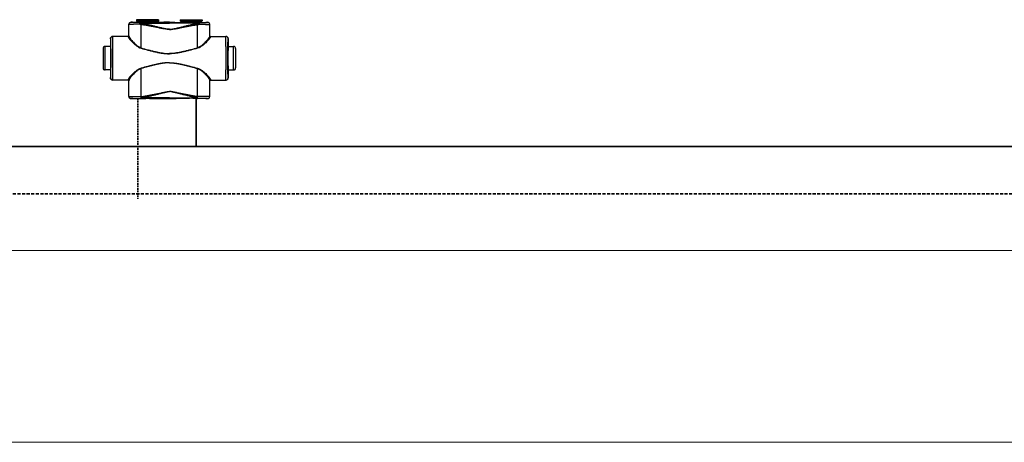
# Model space of a CAD drawing. Header units: millimetres. Extents: x 1279 to 58476, y -6899 to 74987.
# Tile 117 of 157: x 32350 to 33481, y -6899 to -6414. Entities that reach past the tile are written whole.
import ezdxf

# ---------------------------------------------------------------- set-up
doc = ezdxf.new("R2010")
doc.units = ezdxf.units.MM
for name, pattern in [('phl_thick', [0]), ('VERDECKT', [9.525, 6.35, -3.175]), ('ČÁRKOVANÁ', [0.75, 0.5, -0.25])]:
    doc.linetypes.add(name, pattern=pattern)
for name, color, linetype, lineweight in [('UT_POTRUBI - PŘÍVOD', 1, 'Continuous', 35), ('UT_POTRUBI - ZPÁTEČKA', 5, 'ČÁRKOVANÁ', 35), ('UT_SCHÉMA_PŘÍVOD', 10, 'Continuous', 35), ('UT_SCHÉMA_ZPÁTEČKA', 172, 'VERDECKT', 35), ('VZT_50 POPIS - OBECNE', 7, 'Continuous', 5)]:
    doc.layers.add(name, color=color, linetype=linetype, lineweight=lineweight)

msp = doc.modelspace()

# ---------------------------------------------------------------- linework, layer by layer
at = {"color": 0, "linetype": 'Continuous'}
for p, q in [((32475.4, -6419.4), (32475.3, -6419.3)), ((32475.3, -6432.3), (32475.3, -6419.3)), ((32477.9, -6416.9), (32477.8, -6416.8)), ((32479.5, -6416.8), (32477.8, -6416.8)), ((32479.8, -6416.9), (32479.5, -6416.8)), ((32509.4, -6413.9), (32484.2, -6413.9)), ((32484.2, -6413.9), (32484.2, -6415.3)), ((32484.2, -6415.3), (32485.2, -6416.2)), ((32484.2, -6415.3), (32509.4, -6415.3)), ((32485.2, -6416.2), (32508.5, -6416.2)), ((32485.3, -6416.6), (32508.3, -6416.6)), ((32485.3, -6416.6), (32485.3, -6417)), ((32493, -6417), (32488.1, -6417)), ((32488.1, -6417.7), (32488.1, -6417)), ((32488.1, -6417.7), (32521.8, -6417.7)), ((32521.8, -6417), (32500.7, -6417)), ((32508.3, -6416.6), (32508.3, -6417)), ((32509.4, -6415.3), (32508.5, -6416.2)), ((32509.4, -6413.9), (32509.4, -6415.3)), ((32515.6, -6416.8), (32513.8, -6416.9)), ((32521.8, -6416.8), (32515.6, -6416.8)), ((32521.8, -6416.8), (32528.1, -6416.8)), ((32521.8, -6417), (32543, -6417)), ((32555.5, -6417.7), (32521.8, -6417.7)), ((32528.1, -6416.8), (32529.8, -6416.9)), ((32534.2, -6413.9), (32559.4, -6413.9)), ((32534.2, -6413.9), (32534.2, -6415.3)), ((32559.4, -6415.3), (32534.2, -6415.3)), ((32534.2, -6415.3), (32535.2, -6416.2)), ((32558.5, -6416.2), (32535.2, -6416.2)), ((32558.3, -6416.6), (32535.3, -6416.6)), ((32535.3, -6416.6), (32535.3, -6417)), ((32550.7, -6417), (32555.5, -6417)), ((32555.5, -6417.7), (32555.5, -6417)), ((32558.3, -6416.6), (32558.3, -6417)), ((32559.4, -6415.3), (32558.5, -6416.2)), ((32559.4, -6413.9), (32559.4, -6415.3)), ((32563.8, -6416.9), (32564.2, -6416.8)), ((32564.2, -6416.8), (32565.8, -6416.8)), ((32565.7, -6416.9), (32565.8, -6416.8)), ((32568.2, -6419.4), (32568.3, -6419.3)), ((32568.3, -6432.3), (32568.3, -6419.3)), ((32454.3, -6435.6), (32454.1, -6435.6)), ((32454.1, -6435.6), (32454.1, -6443.7)), ((32474.6, -6433.1), (32456.6, -6433.1)), ((32475.3, -6432.3), (32475.4, -6432.3)), ((32568.3, -6432.3), (32568.2, -6432.3)), ((32569, -6433.1), (32587, -6433.1)), ((32589.3, -6435.6), (32589.5, -6435.6)), ((32589.5, -6435.6), (32589.5, -6443.7)), ((32445.6, -6447.1), (32445.6, -6469.1)), ((32454.4, -6444.6), (32448.1, -6444.6)), ((32448.1, -6471.6), (32448.1, -6444.6)), ((32454.1, -6443.7), (32454.3, -6444.1)), ((32454.5, -6444.1), (32454.5, -6444.1)), ((32589.1, -6444.1), (32589.1, -6444.1)), ((32589.5, -6443.7), (32589.3, -6444.1)), ((32589.3, -6444.6), (32595.5, -6444.6)), ((32595.5, -6471.6), (32595.5, -6444.6)), ((32598, -6447.1), (32598, -6469.1)), ((32454.4, -6471.6), (32448.1, -6471.6)), ((32454.3, -6472.1), (32454.1, -6472.4)), ((32454.1, -6472.4), (32454.1, -6480.6)), ((32454.1, -6480.6), (32454.3, -6480.6)), ((32454.5, -6472.1), (32454.5, -6472.1)), ((32589.1, -6472.1), (32589.1, -6472.1)), ((32589.3, -6471.6), (32595.5, -6471.6)), ((32589.3, -6472.1), (32589.5, -6472.4)), ((32589.5, -6480.6), (32589.3, -6480.6)), ((32589.5, -6472.4), (32589.5, -6480.6)), ((32474.6, -6483.1), (32456.6, -6483.1)), ((32475.4, -6483.9), (32475.3, -6483.9)), ((32475.3, -6502), (32475.3, -6483.9)), ((32568.2, -6483.9), (32568.3, -6483.9)), ((32568.3, -6502), (32568.3, -6483.9)), ((32569, -6483.1), (32587, -6483.1)), ((32475.3, -6502), (32475.4, -6501.9)), ((32489.4, -6502.2), (32489.5, -6502.2)), ((32521.8, -6503.5), (32489.9, -6503.5)), ((32489.9, -6504.3), (32489.9, -6503.5)), ((32521.8, -6503.5), (32553.8, -6503.5)), ((32553.8, -6504.3), (32553.8, -6503.5)), ((32554.3, -6502.2), (32554.1, -6502.2)), ((32568.3, -6502), (32568.2, -6501.9)), ((32477.8, -6504.5), (32477.9, -6504.4)), ((32479.5, -6504.5), (32477.8, -6504.5)), ((32479.8, -6504.4), (32479.5, -6504.5)), ((32489.7, -6504.3), (32489.9, -6504.3)), ((32489.9, -6504.3), (32491.1, -6504.3)), ((32502.5, -6504.3), (32521.8, -6504.3)), ((32515.6, -6504.5), (32513.8, -6504.4)), ((32521.8, -6504.5), (32515.6, -6504.5)), ((32541.1, -6504.3), (32521.8, -6504.3)), ((32521.8, -6504.5), (32528.1, -6504.5)), ((32528.1, -6504.5), (32529.8, -6504.4)), ((32553.8, -6504.3), (32552.5, -6504.3)), ((32553.9, -6504.3), (32553.8, -6504.3)), ((32563.8, -6504.4), (32564.2, -6504.5)), ((32564.2, -6504.5), (32565.8, -6504.5)), ((32565.8, -6504.5), (32565.7, -6504.4))]:
    msp.add_line(p, q, dxfattribs=at)
for centre, radius, start, end in [((32477.9, -6419.4), 2.5, 90.0025, 179.9975), ((32484.8, -6416.6), 0.5, 0, 45), ((32508.8, -6416.6), 0.5, 135, 180), ((32534.8, -6416.6), 0.5, 0, 45), ((32558.8, -6416.6), 0.5, 135, 180), ((32565.7, -6419.4), 2.5, 0.0025, 89.9975), ((32456.8, -6435.6), 2.5, 90.0022, 180.0011), ((32474.6, -6432.3), 0.8, 270.0036, 359.9972), ((32569, -6432.3), 0.8, 180.0028, 269.9964), ((32586.8, -6435.6), 2.5, 359.9989, 89.9978), ((32448.1, -6447.1), 2.5, 90, 180), ((30014.6, -6458.1), 2442.4, 359.6832, 0.3168), ((35029, -6458.1), 2442.4, 179.6832, 180.3168), ((32595.5, -6447.1), 2.5, 0, 90), ((32448.1, -6469.1), 2.5, 180, 270), ((32595.5, -6469.1), 2.5, 270, 0), ((32456.8, -6480.6), 2.5, 179.9989, 269.9978), ((32586.8, -6480.6), 2.5, 270.0022, 0.0011), ((32474.6, -6483.9), 0.8, 0.0028, 89.9964), ((32569, -6483.9), 0.8, 90.0036, 179.9972), ((32477.9, -6501.9), 2.5, 180.0025, 269.9975), ((32565.7, -6501.9), 2.5, 270.0025, 359.9975)]:
    msp.add_arc(centre, radius, start, end, dxfattribs=at)
at = {"color": 0, "linetype": 'Continuous', "extrusion": (0, 0, -1)}
for centre, major_axis, ratio, start_param, end_param in [((32477.8, -6419.3), (-1.77, 1.77), 0.999973, -0.785384, 0.785384), ((32496.8, -6416.9), (-17, 0), 0.005236, 4.941076, 6.283185), ((32496.8, -6416.9), (-17, 0), 0.005236, 3.141593, 4.483702), ((32456.6, -6435.6), (-2.5, 0), 0.999945, 0, 1.570796), ((32474.5, -6432.3), (-0.8, 0), 0.999986, -3.141593, -1.659157), ((32454.3, -6458.1), (0, 14), 0.010472, 0, 3.141593), ((32456.6, -6480.6), (-2.5, 0), 0.999945, -1.570796, 0), ((32474.5, -6483.9), (0.8, 0), 0.999986, -1.395381, 0), ((32477.8, -6502), (1.77, 1.77), 0.999973, -3.926977, -2.356208), ((32496.8, -6504.4), (-17, 0), 0.005236, 0, 1.229157), ((32496.8, -6504.4), (-17, 0), 0.005236, 1.912436, 3.141593)]:
    msp.add_ellipse(centre, major_axis=major_axis, ratio=ratio, start_param=start_param, end_param=end_param, dxfattribs=at)
at = {"color": 0, "linetype": 'Continuous'}
for centre, major_axis, ratio, start_param, end_param in [((32546.8, -6416.9), (17, 0), 0.005236, 3.141593, 4.483702), ((32546.8, -6416.9), (17, 0), 0.005236, 4.941076, 6.283185), ((32565.8, -6419.3), (1.77, 1.77), 0.999973, -0.785384, 0.785384), ((32569.1, -6432.3), (0.8, 0), 0.999986, -3.141593, -1.659157), ((32587, -6435.6), (2.5, 0), 0.999945, 0, 1.570796), ((32589.3, -6458.1), (0, 14), 0.010472, 0, 3.141593), ((32587, -6480.6), (2.5, 0), 0.999945, -1.570796, 0), ((32569.1, -6483.9), (-0.8, 0), 0.999986, -1.395381, 0), ((32565.8, -6502), (-1.77, 1.77), 0.999973, -3.926977, -2.356208), ((32546.8, -6504.4), (17, 0), 0.005236, 1.912436, 3.141593), ((32546.8, -6504.4), (17, 0), 0.005236, 0, 1.229157)]:
    msp.add_ellipse(centre, major_axis=major_axis, ratio=ratio, start_param=start_param, end_param=end_param, dxfattribs=at)
for points, knots in [([(32487.5, -6419.1), (32486.7, -6419.1), (32485.1, -6419.1), (32483.1, -6419.1), (32481.6, -6419.1), (32480.6, -6419.2), (32479.7, -6419.2), (32478.8, -6419.2), (32478.1, -6419.2), (32477.4, -6419.2), (32476.8, -6419.3), (32476.4, -6419.3), (32476.1, -6419.3), (32475.9, -6419.3), (32475.8, -6419.3), (32475.7, -6419.3), (32475.6, -6419.4), (32475.5, -6419.4), (32475.5, -6419.4), (32475.4, -6419.4), (32475.4, -6419.4)], [0, 0, 0, 0, 0.207034, 0.39928, 0.488214, 0.57154, 0.648707, 0.71921, 0.782588, 0.838437, 0.886403, 0.926186, 0.942933, 0.957549, 0.970012, 0.98031, 0.988432, 0.994377, 0.998178, 1, 1, 1, 1]), ([(32475.4, -6432.8), (32475.4, -6431.7), (32475.4, -6427.2), (32475.4, -6422.8), (32475.4, -6419.4)], [0, 0, 0, 0, 0.250733, 1, 1, 1, 1]), ([(32488.1, -6417), (32487.4, -6417), (32486, -6417), (32484.4, -6417), (32483.1, -6417), (32482.3, -6417), (32481.5, -6417), (32480.8, -6416.9), (32480.2, -6416.9), (32479.6, -6416.9), (32479.1, -6416.9), (32478.7, -6416.9), (32478.5, -6416.9), (32478.4, -6416.9), (32478.2, -6416.9), (32478.1, -6416.9), (32478.1, -6416.9), (32478, -6416.9), (32478, -6416.9), (32478, -6416.9), (32477.9, -6416.9), (32477.9, -6416.9), (32477.9, -6416.9), (32477.9, -6416.9)], [0, 0, 0, 0, 0.207653, 0.400343, 0.489423, 0.572844, 0.650059, 0.720565, 0.783909, 0.839692, 0.887568, 0.927242, 0.943927, 0.958477, 0.970869, 0.981088, 0.989117, 0.992306, 0.994945, 0.997032, 0.998568, 0.999554, 1, 1, 1, 1]), ([(32488.1, -6417), (32488, -6417), (32487.9, -6417.1), (32487.8, -6417.2), (32487.8, -6417.4), (32487.7, -6417.6), (32487.6, -6417.9), (32487.6, -6418.3), (32487.5, -6418.7), (32487.5, -6418.9), (32487.5, -6419.1)], [0, 0, 0, 0, 0.117156, 0.161001, 0.211236, 0.330442, 0.472834, 0.634922, 0.812344, 1, 1, 1, 1]), ([(32488.1, -6417.7), (32488, -6417.9), (32487.8, -6418.3), (32487.6, -6418.8), (32487.5, -6419.1)], [0, 0, 0, 0, 0.464895, 1, 1, 1, 1]), ([(32489.4, -6419.5), (32489.2, -6419.4), (32488.6, -6419.3), (32488, -6419.2), (32487.5, -6419.1)], [0, 0, 0, 0, 0.252579, 1, 1, 1, 1]), ([(32489.7, -6418.1), (32489.5, -6418.1), (32489, -6418), (32488.5, -6417.8), (32488.1, -6417.7)], [0, 0, 0, 0, 0.253704, 1, 1, 1, 1]), ([(32489.7, -6418.1), (32489.6, -6418.3), (32489.5, -6418.8), (32489.4, -6419.2), (32489.4, -6419.5)], [0, 0, 0, 0, 0.464569, 1, 1, 1, 1]), ([(32521.8, -6425.1), (32521.8, -6425.1), (32521.1, -6425.1), (32519.7, -6425), (32517.7, -6424.7), (32515.6, -6424.4), (32512.9, -6423.9), (32509.6, -6423.2), (32505.5, -6422.4), (32501.5, -6421.6), (32497.4, -6420.9), (32493.4, -6420.1), (32490.7, -6419.7), (32489.4, -6419.5)], [0.5000015, 0.5000015, 0.5000015, 0.5000015, 0.500002, 0.5313979, 0.5627848, 0.5941575, 0.6255147, 0.6881766, 0.7507583, 0.8132458, 0.8756245, 0.9378805, 1, 1, 1, 1]), ([(32489.4, -6446.2), (32489.4, -6444), (32489.4, -6435.1), (32489.4, -6426.1), (32489.4, -6419.5)], [0, 0, 0, 0, 0.250952, 1, 1, 1, 1]), ([(32521.8, -6424.9), (32521.8, -6424.9), (32521.5, -6424.9), (32520.8, -6424.9), (32519.4, -6424.8), (32517.7, -6424.5), (32515.7, -6424), (32513.7, -6423.6), (32511.7, -6423.1), (32509, -6422.5), (32505.7, -6421.7), (32501.7, -6420.7), (32497.7, -6419.8), (32493.7, -6418.9), (32491, -6418.4), (32489.7, -6418.1)], [0.499995, 0.499995, 0.499995, 0.499995, 0.4999958, 0.5157333, 0.5314718, 0.5629204, 0.5943483, 0.6257534, 0.6571339, 0.6884877, 0.7511054, 0.813586, 0.8759088, 0.9380534, 1, 1, 1, 1]), ([(32500.7, -6417), (32500, -6417), (32498.7, -6417), (32496.8, -6417), (32494.9, -6417), (32493.6, -6417), (32493, -6417)], [0, 0, 0, 0, 0.248355, 0.5, 0.751645, 1, 1, 1, 1]), ([(32521.8, -6424.9), (32521.8, -6424.9), (32522.2, -6424.9), (32522.8, -6424.9), (32524.2, -6424.8), (32525.9, -6424.5), (32527.9, -6424), (32530, -6423.6), (32532, -6423.1), (32534.6, -6422.5), (32538, -6421.7), (32542, -6420.7), (32546, -6419.8), (32549.9, -6418.9), (32552.6, -6418.4), (32553.9, -6418.1)], [0.499995, 0.499995, 0.499995, 0.499995, 0.4999958, 0.5157333, 0.5314718, 0.5629204, 0.5943483, 0.6257534, 0.6571339, 0.6884877, 0.7511054, 0.813586, 0.8759088, 0.9380534, 1, 1, 1, 1]), ([(32521.8, -6425.1), (32521.8, -6425.1), (32522.5, -6425.1), (32523.9, -6425), (32525.9, -6424.7), (32528, -6424.4), (32530.7, -6423.9), (32534.1, -6423.2), (32538.1, -6422.4), (32542.1, -6421.6), (32546.2, -6420.9), (32550.2, -6420.1), (32552.9, -6419.7), (32554.3, -6419.5)], [0.5000015, 0.5000015, 0.5000015, 0.5000015, 0.500002, 0.5313979, 0.5627848, 0.5941575, 0.6255147, 0.6881766, 0.7507583, 0.8132458, 0.8756245, 0.9378805, 1, 1, 1, 1]), ([(32543, -6417), (32543.6, -6417), (32544.9, -6417), (32546.8, -6417), (32548.7, -6417), (32550, -6417), (32550.7, -6417)], [0, 0, 0, 0, 0.248355, 0.5, 0.751645, 1, 1, 1, 1]), ([(32553.9, -6418.1), (32554.1, -6418.1), (32554.6, -6418), (32555.1, -6417.8), (32555.5, -6417.7)], [0, 0, 0, 0, 0.253704, 1, 1, 1, 1]), ([(32553.9, -6418.1), (32554, -6418.3), (32554.1, -6418.8), (32554.2, -6419.2), (32554.3, -6419.5)], [0, 0, 0, 0, 0.464569, 1, 1, 1, 1]), ([(32554.2, -6446.2), (32554.2, -6444), (32554.2, -6435.1), (32554.3, -6426.1), (32554.3, -6419.5)], [0, 0, 0, 0, 0.250952, 1, 1, 1, 1]), ([(32554.3, -6419.5), (32554.4, -6419.4), (32555, -6419.3), (32555.7, -6419.2), (32556.1, -6419.1)], [0, 0, 0, 0, 0.252579, 1, 1, 1, 1]), ([(32555.5, -6417), (32556.2, -6417), (32557.6, -6417), (32559.2, -6417), (32560.5, -6417), (32561.3, -6417), (32562.1, -6417), (32562.8, -6416.9), (32563.5, -6416.9), (32564, -6416.9), (32564.5, -6416.9), (32564.9, -6416.9), (32565.1, -6416.9), (32565.3, -6416.9), (32565.4, -6416.9), (32565.5, -6416.9), (32565.6, -6416.9), (32565.6, -6416.9), (32565.6, -6416.9), (32565.7, -6416.9), (32565.7, -6416.9), (32565.7, -6416.9), (32565.7, -6416.9), (32565.7, -6416.9)], [0, 0, 0, 0, 0.207653, 0.400343, 0.489423, 0.572844, 0.650059, 0.720565, 0.783909, 0.839692, 0.887568, 0.927242, 0.943927, 0.958477, 0.970869, 0.981088, 0.989117, 0.992306, 0.994945, 0.997032, 0.998568, 0.999554, 1, 1, 1, 1]), ([(32555.5, -6417), (32555.6, -6417), (32555.7, -6417.1), (32555.8, -6417.2), (32555.8, -6417.4), (32555.9, -6417.6), (32556, -6417.9), (32556.1, -6418.3), (32556.1, -6418.7), (32556.1, -6418.9), (32556.1, -6419.1)], [0, 0, 0, 0, 0.117156, 0.161001, 0.211236, 0.330442, 0.472834, 0.634922, 0.812344, 1, 1, 1, 1]), ([(32555.5, -6417.7), (32555.6, -6417.9), (32555.9, -6418.3), (32556, -6418.8), (32556.1, -6419.1)], [0, 0, 0, 0, 0.464895, 1, 1, 1, 1]), ([(32556.1, -6419.1), (32557, -6419.1), (32558.6, -6419.1), (32560.5, -6419.1), (32562, -6419.1), (32563, -6419.2), (32563.9, -6419.2), (32564.8, -6419.2), (32565.5, -6419.2), (32566.2, -6419.2), (32566.8, -6419.3), (32567.2, -6419.3), (32567.5, -6419.3), (32567.7, -6419.3), (32567.8, -6419.3), (32567.9, -6419.3), (32568, -6419.4), (32568.1, -6419.4), (32568.2, -6419.4), (32568.2, -6419.4), (32568.2, -6419.4)], [0, 0, 0, 0, 0.207034, 0.39928, 0.488214, 0.57154, 0.648707, 0.71921, 0.782588, 0.838437, 0.886403, 0.926186, 0.942933, 0.957549, 0.970012, 0.98031, 0.988432, 0.994377, 0.998178, 1, 1, 1, 1]), ([(32568.2, -6432.8), (32568.2, -6431.7), (32568.2, -6427.2), (32568.2, -6422.8), (32568.2, -6419.4)], [0, 0, 0, 0, 0.250733, 1, 1, 1, 1]), ([(32454.5, -6444.1), (32454.5, -6443.5), (32454.5, -6442.3), (32454.5, -6440.8), (32454.5, -6439.8), (32454.4, -6439.1), (32454.4, -6438.4), (32454.4, -6437.8), (32454.4, -6437.3), (32454.4, -6436.9), (32454.4, -6436.5), (32454.4, -6436.2), (32454.4, -6436), (32454.4, -6435.9), (32454.4, -6435.8), (32454.3, -6435.7), (32454.3, -6435.7), (32454.3, -6435.6), (32454.3, -6435.6), (32454.3, -6435.6), (32454.3, -6435.6)], [0, 0, 0, 0, 0.221931, 0.420259, 0.509783, 0.592499, 0.668149, 0.736495, 0.797321, 0.850436, 0.895675, 0.932895, 0.948462, 0.961984, 0.973451, 0.982856, 0.990196, 0.99547, 0.998697, 1, 1, 1, 1]), ([(32457, -6444.6), (32457, -6443.7), (32457, -6442.1), (32457, -6440.2), (32457, -6438.8), (32457, -6437.8), (32456.9, -6437), (32456.9, -6436.2), (32456.9, -6435.5), (32456.9, -6434.9), (32456.9, -6434.3), (32456.9, -6433.9), (32456.9, -6433.7), (32456.9, -6433.5), (32456.9, -6433.4), (32456.8, -6433.3), (32456.8, -6433.2), (32456.8, -6433.1), (32456.8, -6433.1), (32456.8, -6433.1), (32456.8, -6433.1), (32456.8, -6433.1)], [0, 0, 0, 0, 0.218984, 0.416191, 0.505653, 0.588551, 0.664564, 0.733396, 0.794781, 0.848478, 0.894279, 0.932006, 0.947796, 0.961515, 0.973152, 0.982695, 0.990138, 0.995479, 0.998726, 0.999584, 1, 1, 1, 1]), ([(32475.4, -6432.8), (32475.4, -6432.9), (32475.4, -6433.1), (32475.2, -6433.4), (32475, -6433.6), (32474.7, -6433.6), (32474.6, -6433.6)], [0, 0, 0, 0, 0.247572, 0.496581, 0.747591, 1, 1, 1, 1]), ([(32474.6, -6433.1), (32474.6, -6433.1), (32474.6, -6433.1), (32474.6, -6433.1), (32474.6, -6433.1), (32474.6, -6433.1), (32474.6, -6433.2), (32474.6, -6433.2), (32474.6, -6433.3), (32474.6, -6433.4), (32474.6, -6433.5), (32474.6, -6433.6), (32474.6, -6433.6)], [0, 0, 0, 0, 0.005122, 0.017304, 0.037118, 0.064661, 0.143035, 0.252499, 0.393016, 0.564526, 0.766907, 1, 1, 1, 1]), ([(32474.6, -6433.6), (32474.6, -6433.7), (32474.7, -6433.8), (32474.7, -6434), (32474.8, -6434.3), (32475.1, -6434.7), (32475.4, -6435.2), (32475.9, -6435.9), (32476.6, -6436.7), (32477.6, -6437.9), (32479.1, -6439.5), (32481.2, -6441.4), (32483.1, -6443.1), (32484.8, -6444.3), (32486.6, -6445.5), (32488.2, -6446.3), (32489.3, -6446.6)], [0, 0, 0, 0, 0.009694, 0.02127, 0.034861, 0.050494, 0.087694, 0.13227, 0.183417, 0.240322, 0.368483, 0.511765, 0.666448, 0.747227, 0.829948, 1, 1, 1, 1]), ([(32475.4, -6432.3), (32475.4, -6432.3), (32475.4, -6432.3), (32475.4, -6432.3), (32475.4, -6432.3), (32475.4, -6432.3), (32475.4, -6432.4), (32475.4, -6432.4), (32475.4, -6432.5), (32475.4, -6432.6), (32475.4, -6432.7), (32475.4, -6432.8), (32475.4, -6432.8)], [0, 0, 0, 0, 0.005057, 0.017214, 0.037015, 0.06455, 0.142921, 0.252392, 0.392925, 0.564459, 0.766871, 1, 1, 1, 1]), ([(32475.4, -6432.8), (32475.4, -6432.9), (32475.5, -6433), (32475.5, -6433.3), (32475.6, -6433.5), (32475.8, -6433.9), (32476.2, -6434.5), (32476.7, -6435.2), (32477.3, -6436), (32478.2, -6437.2), (32479.7, -6438.9), (32481.6, -6440.9), (32483.4, -6442.6), (32485, -6443.9), (32486.8, -6445.1), (32488.3, -6445.9), (32489.4, -6446.2)], [0, 0, 0, 0, 0.010286, 0.022433, 0.036551, 0.052653, 0.090607, 0.135698, 0.187142, 0.244158, 0.372094, 0.514728, 0.6685, 0.748767, 0.830965, 1, 1, 1, 1]), ([(32568.2, -6432.8), (32568.2, -6432.9), (32568.2, -6433), (32568.1, -6433.3), (32568, -6433.5), (32567.8, -6433.9), (32567.4, -6434.5), (32566.9, -6435.2), (32566.3, -6436), (32565.4, -6437.2), (32563.9, -6438.9), (32562, -6440.9), (32560.2, -6442.6), (32558.6, -6443.9), (32556.8, -6445.1), (32555.3, -6445.9), (32554.2, -6446.2)], [0, 0, 0, 0, 0.010286, 0.022433, 0.036551, 0.052653, 0.090607, 0.135698, 0.187142, 0.244158, 0.372094, 0.514728, 0.6685, 0.748767, 0.830965, 1, 1, 1, 1]), ([(32569, -6433.6), (32569, -6433.7), (32569, -6433.8), (32568.9, -6434), (32568.8, -6434.3), (32568.6, -6434.7), (32568.2, -6435.2), (32567.7, -6435.9), (32567, -6436.7), (32566, -6437.9), (32564.5, -6439.5), (32562.5, -6441.4), (32560.5, -6443.1), (32558.8, -6444.3), (32557, -6445.5), (32555.4, -6446.3), (32554.3, -6446.6)], [0, 0, 0, 0, 0.009694, 0.02127, 0.034861, 0.050494, 0.087694, 0.13227, 0.183417, 0.240322, 0.368483, 0.511765, 0.666448, 0.747227, 0.829948, 1, 1, 1, 1]), ([(32568.2, -6432.3), (32568.2, -6432.3), (32568.2, -6432.3), (32568.2, -6432.3), (32568.2, -6432.3), (32568.2, -6432.3), (32568.2, -6432.4), (32568.2, -6432.4), (32568.2, -6432.5), (32568.2, -6432.6), (32568.2, -6432.7), (32568.2, -6432.8), (32568.2, -6432.8)], [0, 0, 0, 0, 0.005057, 0.017214, 0.037015, 0.06455, 0.142921, 0.252392, 0.392925, 0.564459, 0.766871, 1, 1, 1, 1]), ([(32568.2, -6432.8), (32568.2, -6432.9), (32568.2, -6433.1), (32568.4, -6433.4), (32568.7, -6433.6), (32568.9, -6433.6), (32569, -6433.6)], [0, 0, 0, 0, 0.247572, 0.496581, 0.747591, 1, 1, 1, 1]), ([(32569, -6433.1), (32569, -6433.1), (32569, -6433.1), (32569, -6433.1), (32569, -6433.1), (32569, -6433.1), (32569, -6433.2), (32569, -6433.2), (32569, -6433.3), (32569, -6433.4), (32569, -6433.5), (32569, -6433.6), (32569, -6433.6)], [0, 0, 0, 0, 0.005122, 0.017304, 0.037118, 0.064661, 0.143035, 0.252499, 0.393016, 0.564526, 0.766907, 1, 1, 1, 1]), ([(32586.6, -6444.6), (32586.6, -6443.7), (32586.6, -6442.1), (32586.6, -6440.2), (32586.6, -6438.8), (32586.7, -6437.8), (32586.7, -6437), (32586.7, -6436.2), (32586.7, -6435.5), (32586.7, -6434.9), (32586.7, -6434.3), (32586.7, -6433.9), (32586.7, -6433.7), (32586.8, -6433.5), (32586.8, -6433.4), (32586.8, -6433.3), (32586.8, -6433.2), (32586.8, -6433.1), (32586.8, -6433.1), (32586.8, -6433.1), (32586.8, -6433.1), (32586.8, -6433.1)], [0, 0, 0, 0, 0.218984, 0.416191, 0.505653, 0.588551, 0.664564, 0.733396, 0.794781, 0.848478, 0.894279, 0.932006, 0.947796, 0.961515, 0.973152, 0.982695, 0.990138, 0.995479, 0.998726, 0.999584, 1, 1, 1, 1]), ([(32589.1, -6444.1), (32589.1, -6443.5), (32589.1, -6442.3), (32589.1, -6440.8), (32589.2, -6439.8), (32589.2, -6439.1), (32589.2, -6438.4), (32589.2, -6437.8), (32589.2, -6437.3), (32589.2, -6436.9), (32589.2, -6436.5), (32589.2, -6436.2), (32589.3, -6436), (32589.3, -6435.9), (32589.3, -6435.8), (32589.3, -6435.7), (32589.3, -6435.7), (32589.3, -6435.6), (32589.3, -6435.6), (32589.3, -6435.6), (32589.3, -6435.6)], [0, 0, 0, 0, 0.221931, 0.420259, 0.509783, 0.592499, 0.668149, 0.736495, 0.797321, 0.850436, 0.895675, 0.932895, 0.948462, 0.961984, 0.973451, 0.982856, 0.990196, 0.99547, 0.998697, 1, 1, 1, 1]), ([(32454.5, -6472.1), (32454.5, -6469.9), (32454.5, -6465.2), (32454.6, -6458.1), (32454.5, -6451), (32454.5, -6446.3), (32454.5, -6444.1)], [0, 0, 0, 0, 0.235226, 0.499987, 0.764754, 1, 1, 1, 1]), ([(32489.4, -6446.2), (32489.4, -6446.3), (32489.3, -6446.4), (32489.3, -6446.5), (32489.3, -6446.6)], [0, 0, 0, 0, 0.258378, 1, 1, 1, 1]), ([(32489.3, -6446.6), (32491.9, -6447.3), (32495.9, -6448.4), (32501.3, -6449.7), (32505.3, -6450.7), (32509.4, -6451.6), (32513.5, -6452.3), (32516.9, -6452.7), (32519.7, -6452.9), (32521.1, -6452.9), (32521.8, -6452.9), (32521.8, -6452.9)], [0, 0, 0, 0, 0.1245061, 0.1869228, 0.2494269, 0.3120016, 0.3746311, 0.4372993, 0.4686472, 0.4999998, 0.5, 0.5, 0.5, 0.5]), ([(32489.4, -6446.2), (32492, -6447), (32496, -6448.1), (32501.3, -6449.5), (32505.4, -6450.5), (32509.4, -6451.4), (32513.5, -6452.1), (32517, -6452.6), (32519.7, -6452.7), (32521.1, -6452.8), (32521.8, -6452.8), (32521.8, -6452.8)], [0, 0, 0, 0, 0.1244767, 0.1868883, 0.2493924, 0.3119715, 0.3746087, 0.437287, 0.4686409, 0.4999998, 0.5, 0.5, 0.5, 0.5]), ([(32554.2, -6446.2), (32551.6, -6447), (32547.6, -6448.1), (32542.3, -6449.5), (32538.2, -6450.5), (32534.2, -6451.4), (32530.1, -6452.1), (32526.7, -6452.6), (32523.9, -6452.7), (32522.5, -6452.8), (32521.8, -6452.8), (32521.8, -6452.8)], [0, 0, 0, 0, 0.1244767, 0.1868883, 0.2493924, 0.3119715, 0.3746087, 0.437287, 0.4686409, 0.4999998, 0.5, 0.5, 0.5, 0.5]), ([(32554.3, -6446.6), (32551.7, -6447.3), (32547.7, -6448.4), (32542.3, -6449.7), (32538.3, -6450.7), (32534.2, -6451.6), (32530.1, -6452.3), (32526.7, -6452.7), (32523.9, -6452.9), (32522.5, -6452.9), (32521.8, -6452.9), (32521.8, -6452.9)], [0, 0, 0, 0, 0.1245061, 0.1869228, 0.2494269, 0.3120016, 0.3746311, 0.4372993, 0.4686472, 0.4999998, 0.5, 0.5, 0.5, 0.5]), ([(32554.2, -6446.2), (32554.3, -6446.3), (32554.3, -6446.4), (32554.3, -6446.5), (32554.3, -6446.6)], [0, 0, 0, 0, 0.258378, 1, 1, 1, 1]), ([(32589.1, -6472.1), (32589.1, -6469.9), (32589.1, -6465.2), (32589.1, -6458.1), (32589.1, -6451), (32589.1, -6446.3), (32589.1, -6444.1)], [0, 0, 0, 0, 0.235226, 0.499987, 0.764754, 1, 1, 1, 1]), ([(32489.3, -6469.6), (32488.2, -6469.9), (32486.6, -6470.6), (32484.8, -6471.8), (32483.1, -6473.1), (32481.2, -6474.7), (32479.1, -6476.7), (32477.6, -6478.3), (32476.6, -6479.5), (32475.9, -6480.3), (32475.4, -6481), (32475.1, -6481.5), (32474.8, -6481.9), (32474.7, -6482.1), (32474.7, -6482.4), (32474.6, -6482.5), (32474.6, -6482.6)], [0, 0, 0, 0, 0.170052, 0.252774, 0.333553, 0.488235, 0.631517, 0.759678, 0.816583, 0.86773, 0.912306, 0.949506, 0.965139, 0.978731, 0.990306, 1, 1, 1, 1]), ([(32489.4, -6469.9), (32488.3, -6470.2), (32486.8, -6471), (32485, -6472.3), (32483.4, -6473.6), (32481.6, -6475.3), (32479.7, -6477.3), (32478.2, -6478.9), (32477.3, -6480.1), (32476.7, -6480.9), (32476.2, -6481.7), (32475.8, -6482.2), (32475.6, -6482.6), (32475.5, -6482.9), (32475.5, -6483.1), (32475.4, -6483.3), (32475.4, -6483.3)], [0, 0, 0, 0, 0.169036, 0.251233, 0.3315, 0.485272, 0.627906, 0.755842, 0.812858, 0.864302, 0.909393, 0.947347, 0.963449, 0.977567, 0.989714, 1, 1, 1, 1]), ([(32521.8, -6463.2), (32520.4, -6463.2), (32517.6, -6463.4), (32513.5, -6463.9), (32509.4, -6464.6), (32505.3, -6465.5), (32501.3, -6466.4), (32495.9, -6467.8), (32491.9, -6468.9), (32489.3, -6469.6)], [0.5, 0.5, 0.5, 0.5, 0.5626889, 0.6253582, 0.6879892, 0.7505657, 0.8130716, 0.8754902, 1, 1, 1, 1]), ([(32489.4, -6469.9), (32489.4, -6469.9), (32489.3, -6469.8), (32489.3, -6469.7), (32489.3, -6469.6)], [0, 0, 0, 0, 0.258378, 1, 1, 1, 1]), ([(32521.8, -6463.4), (32520.4, -6463.4), (32517.6, -6463.5), (32513.5, -6464), (32509.4, -6464.8), (32505.4, -6465.7), (32501.3, -6466.7), (32496, -6468.1), (32492, -6469.2), (32489.4, -6469.9)], [0.5, 0.5, 0.5, 0.5, 0.5627005, 0.6253799, 0.6880187, 0.7505997, 0.8131057, 0.8755193, 1, 1, 1, 1]), ([(32489.4, -6502.2), (32489.4, -6499.6), (32489.4, -6488.8), (32489.4, -6478), (32489.4, -6469.9)], [0, 0, 0, 0, 0.248459, 1, 1, 1, 1]), ([(32521.8, -6463.2), (32523.2, -6463.2), (32526, -6463.4), (32530.1, -6463.9), (32534.2, -6464.6), (32538.3, -6465.5), (32542.3, -6466.4), (32547.7, -6467.8), (32551.7, -6468.9), (32554.3, -6469.6)], [0.5, 0.5, 0.5, 0.5, 0.5626889, 0.6253582, 0.6879892, 0.7505657, 0.8130716, 0.8754902, 1, 1, 1, 1]), ([(32521.8, -6463.4), (32523.2, -6463.4), (32526, -6463.5), (32530.1, -6464), (32534.2, -6464.8), (32538.2, -6465.7), (32542.3, -6466.7), (32547.6, -6468.1), (32551.6, -6469.2), (32554.2, -6469.9)], [0.5, 0.5, 0.5, 0.5, 0.5627005, 0.6253799, 0.6880187, 0.7505997, 0.8131057, 0.8755193, 1, 1, 1, 1]), ([(32554.2, -6469.9), (32554.3, -6469.9), (32554.3, -6469.8), (32554.3, -6469.7), (32554.3, -6469.6)], [0, 0, 0, 0, 0.258378, 1, 1, 1, 1]), ([(32554.2, -6469.9), (32555.3, -6470.2), (32556.8, -6471), (32558.6, -6472.3), (32560.2, -6473.6), (32562, -6475.3), (32563.9, -6477.3), (32565.4, -6478.9), (32566.3, -6480.1), (32566.9, -6480.9), (32567.4, -6481.7), (32567.8, -6482.2), (32568, -6482.6), (32568.1, -6482.9), (32568.2, -6483.1), (32568.2, -6483.3), (32568.2, -6483.3)], [0, 0, 0, 0, 0.169036, 0.251233, 0.3315, 0.485272, 0.627906, 0.755842, 0.812858, 0.864302, 0.909393, 0.947347, 0.963449, 0.977567, 0.989714, 1, 1, 1, 1]), ([(32554.3, -6502.2), (32554.3, -6499.6), (32554.3, -6488.8), (32554.2, -6478), (32554.2, -6469.9)], [0, 0, 0, 0, 0.248459, 1, 1, 1, 1]), ([(32554.3, -6469.6), (32555.4, -6469.9), (32557, -6470.6), (32558.8, -6471.8), (32560.5, -6473.1), (32562.5, -6474.7), (32564.5, -6476.7), (32566, -6478.3), (32567, -6479.5), (32567.7, -6480.3), (32568.2, -6481), (32568.6, -6481.5), (32568.8, -6481.9), (32568.9, -6482.1), (32569, -6482.4), (32569, -6482.5), (32569, -6482.6)], [0, 0, 0, 0, 0.170052, 0.252774, 0.333553, 0.488235, 0.631517, 0.759678, 0.816583, 0.86773, 0.912306, 0.949506, 0.965139, 0.978731, 0.990306, 1, 1, 1, 1]), ([(32454.3, -6480.6), (32454.3, -6480.6), (32454.3, -6480.6), (32454.3, -6480.5), (32454.3, -6480.5), (32454.3, -6480.4), (32454.4, -6480.4), (32454.4, -6480.3), (32454.4, -6480.1), (32454.4, -6480), (32454.4, -6479.7), (32454.4, -6479.3), (32454.4, -6478.8), (32454.4, -6478.3), (32454.4, -6477.7), (32454.4, -6477.1), (32454.5, -6476.4), (32454.5, -6475.3), (32454.5, -6473.9), (32454.5, -6472.7), (32454.5, -6472.1)], [0, 0, 0, 0, 0.001303, 0.00453, 0.009804, 0.017144, 0.026549, 0.038016, 0.051538, 0.067105, 0.104325, 0.149564, 0.202679, 0.263505, 0.331851, 0.407501, 0.490217, 0.579741, 0.778069, 1, 1, 1, 1]), ([(32456.8, -6483.1), (32456.8, -6483.1), (32456.8, -6483.1), (32456.8, -6483.1), (32456.8, -6483), (32456.8, -6483), (32456.8, -6482.9), (32456.9, -6482.8), (32456.9, -6482.6), (32456.9, -6482.5), (32456.9, -6482.2), (32456.9, -6481.8), (32456.9, -6481.3), (32456.9, -6480.7), (32456.9, -6480), (32456.9, -6479.2), (32457, -6478.3), (32457, -6477.4), (32457, -6476), (32457, -6474), (32457, -6472.4), (32457, -6471.6)], [0, 0, 0, 0, 0.000416, 0.001274, 0.004521, 0.009862, 0.017305, 0.026849, 0.038485, 0.052204, 0.067994, 0.105721, 0.151522, 0.205219, 0.266604, 0.335437, 0.411449, 0.494347, 0.58381, 0.781016, 1, 1, 1, 1]), ([(32586.8, -6483.1), (32586.8, -6483.1), (32586.8, -6483.1), (32586.8, -6483.1), (32586.8, -6483), (32586.8, -6483), (32586.8, -6482.9), (32586.8, -6482.8), (32586.8, -6482.6), (32586.7, -6482.5), (32586.7, -6482.2), (32586.7, -6481.8), (32586.7, -6481.3), (32586.7, -6480.7), (32586.7, -6480), (32586.7, -6479.2), (32586.7, -6478.3), (32586.6, -6477.4), (32586.6, -6476), (32586.6, -6474), (32586.6, -6472.4), (32586.6, -6471.6)], [0, 0, 0, 0, 0.000416, 0.001274, 0.004521, 0.009862, 0.017305, 0.026849, 0.038485, 0.052204, 0.067994, 0.105721, 0.151522, 0.205219, 0.266604, 0.335437, 0.411449, 0.494347, 0.58381, 0.781016, 1, 1, 1, 1]), ([(32589.3, -6480.6), (32589.3, -6480.6), (32589.3, -6480.6), (32589.3, -6480.5), (32589.3, -6480.5), (32589.3, -6480.4), (32589.3, -6480.4), (32589.3, -6480.3), (32589.3, -6480.1), (32589.2, -6480), (32589.2, -6479.7), (32589.2, -6479.3), (32589.2, -6478.8), (32589.2, -6478.3), (32589.2, -6477.7), (32589.2, -6477.1), (32589.2, -6476.4), (32589.1, -6475.3), (32589.1, -6473.9), (32589.1, -6472.7), (32589.1, -6472.1)], [0, 0, 0, 0, 0.001303, 0.00453, 0.009804, 0.017144, 0.026549, 0.038016, 0.051538, 0.067105, 0.104325, 0.149564, 0.202679, 0.263505, 0.331851, 0.407501, 0.490217, 0.579741, 0.778069, 1, 1, 1, 1]), ([(32474.6, -6482.6), (32474.6, -6482.6), (32474.6, -6482.7), (32474.6, -6482.8), (32474.6, -6482.9), (32474.6, -6482.9), (32474.6, -6483), (32474.6, -6483), (32474.6, -6483.1), (32474.6, -6483.1), (32474.6, -6483.1), (32474.6, -6483.1), (32474.6, -6483.1)], [0, 0, 0, 0, 0.233093, 0.435474, 0.606984, 0.747501, 0.856965, 0.935339, 0.962882, 0.982696, 0.994878, 1, 1, 1, 1]), ([(32475.4, -6483.3), (32475.4, -6483.2), (32475.4, -6483), (32475.2, -6482.8), (32475, -6482.6), (32474.7, -6482.6), (32474.6, -6482.6)], [0, 0, 0, 0, 0.247572, 0.496581, 0.747591, 1, 1, 1, 1]), ([(32475.4, -6501.9), (32475.4, -6500.3), (32475.4, -6494.2), (32475.4, -6488), (32475.4, -6483.3)], [0, 0, 0, 0, 0.248801, 1, 1, 1, 1]), ([(32475.4, -6483.3), (32475.4, -6483.4), (32475.4, -6483.5), (32475.4, -6483.6), (32475.4, -6483.7), (32475.4, -6483.7), (32475.4, -6483.8), (32475.4, -6483.8), (32475.4, -6483.9), (32475.4, -6483.9), (32475.4, -6483.9), (32475.4, -6483.9), (32475.4, -6483.9)], [0, 0, 0, 0, 0.23313, 0.435541, 0.607074, 0.747608, 0.857079, 0.93545, 0.962985, 0.982786, 0.994943, 1, 1, 1, 1]), ([(32568.2, -6483.3), (32568.2, -6483.2), (32568.2, -6483), (32568.4, -6482.8), (32568.7, -6482.6), (32568.9, -6482.6), (32569, -6482.6)], [0, 0, 0, 0, 0.247572, 0.496581, 0.747591, 1, 1, 1, 1]), ([(32568.2, -6501.9), (32568.2, -6500.3), (32568.2, -6494.2), (32568.2, -6488), (32568.2, -6483.3)], [0, 0, 0, 0, 0.248801, 1, 1, 1, 1]), ([(32568.2, -6483.3), (32568.2, -6483.4), (32568.2, -6483.5), (32568.2, -6483.6), (32568.2, -6483.7), (32568.2, -6483.7), (32568.2, -6483.8), (32568.2, -6483.8), (32568.2, -6483.9), (32568.2, -6483.9), (32568.2, -6483.9), (32568.2, -6483.9), (32568.2, -6483.9)], [0, 0, 0, 0, 0.23313, 0.435541, 0.607074, 0.747608, 0.857079, 0.93545, 0.962985, 0.982786, 0.994943, 1, 1, 1, 1]), ([(32569, -6482.6), (32569, -6482.6), (32569, -6482.7), (32569, -6482.8), (32569, -6482.9), (32569, -6482.9), (32569, -6483), (32569, -6483), (32569, -6483.1), (32569, -6483.1), (32569, -6483.1), (32569, -6483.1), (32569, -6483.1)], [0, 0, 0, 0, 0.233093, 0.435474, 0.606984, 0.747501, 0.856965, 0.935339, 0.962882, 0.982696, 0.994878, 1, 1, 1, 1]), ([(32475.4, -6501.9), (32475.4, -6501.9), (32475.5, -6501.9), (32475.5, -6501.9), (32475.6, -6501.9), (32475.7, -6501.9), (32475.9, -6502), (32476, -6502), (32476.2, -6502), (32476.6, -6502), (32477.1, -6502), (32477.7, -6502.1), (32478.5, -6502.1), (32479.4, -6502.1), (32480.4, -6502.1), (32481.5, -6502.2), (32482.7, -6502.2), (32484.4, -6502.2), (32486.6, -6502.2), (32488.4, -6502.2), (32489.4, -6502.2)], [0, 0, 0, 0, 0.001901, 0.0058, 0.011886, 0.020197, 0.030732, 0.043479, 0.058422, 0.075536, 0.116153, 0.165047, 0.22186, 0.286169, 0.35749, 0.43527, 0.518903, 0.607727, 0.798032, 1, 1, 1, 1]), ([(32489.7, -6504.3), (32489.7, -6504.3), (32489.6, -6504.3), (32489.6, -6504.2), (32489.6, -6504.1), (32489.5, -6504.1), (32489.5, -6503.9), (32489.4, -6503.6), (32489.4, -6503), (32489.4, -6502.5), (32489.4, -6502.2)], [0, 0, 0, 0, 0.03281, 0.058939, 0.09263, 0.134005, 0.182986, 0.302653, 0.616803, 1, 1, 1, 1]), ([(32489.5, -6502.2), (32490.9, -6502), (32493.6, -6501.6), (32497.6, -6500.8), (32501.6, -6500.1), (32505, -6499.4), (32507.6, -6498.9), (32509.7, -6498.5), (32511.7, -6498.1), (32513.7, -6497.6), (32515.7, -6497.2), (32517.4, -6496.9), (32518.7, -6496.6), (32520.1, -6496.4), (32521.1, -6496.2), (32521.8, -6496.2)], [0, 0, 0, 0, 0.0621172, 0.1243716, 0.1867502, 0.2492392, 0.2805207, 0.3118245, 0.3431487, 0.3744915, 0.4058513, 0.4372266, 0.4529199, 0.4686172, 0.5, 0.5, 0.5, 0.5]), ([(32489.9, -6504.3), (32489.8, -6504.3), (32489.8, -6504.3), (32489.8, -6504.2), (32489.7, -6504.1), (32489.7, -6504.1), (32489.7, -6503.9), (32489.6, -6503.6), (32489.6, -6503), (32489.5, -6502.5), (32489.5, -6502.2)], [0, 0, 0, 0, 0.032697, 0.058797, 0.092469, 0.133835, 0.182813, 0.302491, 0.616704, 1, 1, 1, 1]), ([(32489.9, -6503.5), (32489.8, -6503.3), (32489.7, -6502.9), (32489.6, -6502.5), (32489.5, -6502.2)], [0, 0, 0, 0, 0.463333, 1, 1, 1, 1]), ([(32489.9, -6503.5), (32491.2, -6503.3), (32493.8, -6502.7), (32497.8, -6501.9), (32501.8, -6500.9), (32505.1, -6500.1), (32507.8, -6499.5), (32509.8, -6499), (32511.8, -6498.5), (32513.8, -6498), (32515.8, -6497.5), (32517.4, -6497.1), (32518.8, -6496.8), (32520.1, -6496.5), (32521.1, -6496.3), (32521.8, -6496.3)], [0, 0, 0, 0, 0.0619437, 0.1240868, 0.1864104, 0.2488944, 0.2801902, 0.3115184, 0.3428764, 0.3742614, 0.4056711, 0.4371032, 0.4528275, 0.4685577, 0.5, 0.5, 0.5, 0.5]), ([(32554.1, -6502.2), (32552.7, -6502), (32550.1, -6501.6), (32546, -6500.8), (32542, -6500.1), (32538.7, -6499.4), (32536, -6498.9), (32534, -6498.5), (32531.9, -6498.1), (32529.9, -6497.6), (32527.9, -6497.2), (32526.2, -6496.9), (32524.9, -6496.6), (32523.5, -6496.4), (32522.5, -6496.2), (32521.8, -6496.2)], [0, 0, 0, 0, 0.0621172, 0.1243716, 0.1867502, 0.2492392, 0.2805207, 0.3118245, 0.3431487, 0.3744915, 0.4058513, 0.4372266, 0.4529199, 0.4686172, 0.5, 0.5, 0.5, 0.5]), ([(32553.8, -6503.5), (32552.4, -6503.3), (32549.8, -6502.7), (32545.8, -6501.9), (32541.8, -6500.9), (32538.5, -6500.1), (32535.8, -6499.5), (32533.9, -6499), (32531.9, -6498.5), (32529.9, -6498), (32527.9, -6497.5), (32526.2, -6497.1), (32524.9, -6496.8), (32523.5, -6496.5), (32522.5, -6496.3), (32521.8, -6496.3)], [0, 0, 0, 0, 0.0619437, 0.1240868, 0.1864104, 0.2488944, 0.2801902, 0.3115184, 0.3428764, 0.3742614, 0.4056711, 0.4371032, 0.4528275, 0.4685577, 0.5, 0.5, 0.5, 0.5]), ([(32553.8, -6504.3), (32553.8, -6504.3), (32553.8, -6504.3), (32553.9, -6504.2), (32553.9, -6504.1), (32553.9, -6504.1), (32553.9, -6503.9), (32554, -6503.6), (32554.1, -6503), (32554.1, -6502.5), (32554.1, -6502.2)], [0, 0, 0, 0, 0.032697, 0.058797, 0.092469, 0.133835, 0.182813, 0.302491, 0.616704, 1, 1, 1, 1]), ([(32553.8, -6503.5), (32553.8, -6503.3), (32553.9, -6502.9), (32554, -6502.5), (32554.1, -6502.2)], [0, 0, 0, 0, 0.463333, 1, 1, 1, 1]), ([(32553.9, -6504.3), (32554, -6504.3), (32554, -6504.3), (32554, -6504.2), (32554.1, -6504.1), (32554.1, -6504.1), (32554.1, -6503.9), (32554.2, -6503.6), (32554.2, -6503), (32554.3, -6502.5), (32554.3, -6502.2)], [0, 0, 0, 0, 0.03281, 0.058939, 0.09263, 0.134005, 0.182986, 0.302653, 0.616803, 1, 1, 1, 1]), ([(32568.2, -6501.9), (32568.2, -6501.9), (32568.2, -6501.9), (32568.1, -6501.9), (32568, -6501.9), (32567.9, -6501.9), (32567.8, -6502), (32567.6, -6502), (32567.4, -6502), (32567, -6502), (32566.5, -6502), (32565.9, -6502.1), (32565.1, -6502.1), (32564.2, -6502.1), (32563.2, -6502.1), (32562.1, -6502.2), (32560.9, -6502.2), (32559.3, -6502.2), (32557, -6502.2), (32555.2, -6502.2), (32554.3, -6502.2)], [0, 0, 0, 0, 0.001901, 0.0058, 0.011886, 0.020197, 0.030732, 0.043479, 0.058422, 0.075536, 0.116153, 0.165047, 0.22186, 0.286169, 0.35749, 0.43527, 0.518903, 0.607727, 0.798032, 1, 1, 1, 1]), ([(32477.9, -6504.4), (32477.9, -6504.4), (32477.9, -6504.4), (32477.9, -6504.4), (32478, -6504.4), (32478, -6504.4), (32478, -6504.4), (32478.1, -6504.4), (32478.2, -6504.4), (32478.3, -6504.3), (32478.4, -6504.3), (32478.6, -6504.3), (32478.8, -6504.3), (32479, -6504.3), (32479.4, -6504.3), (32479.9, -6504.3), (32480.5, -6504.3), (32481.3, -6504.3), (32482.1, -6504.3), (32483, -6504.3), (32484, -6504.3), (32485.4, -6504.3), (32487.3, -6504.3), (32488.9, -6504.3), (32489.7, -6504.3)], [0, 0, 0, 0, 0.000442, 0.001439, 0.003, 0.005125, 0.007814, 0.011067, 0.019262, 0.029696, 0.04235, 0.057205, 0.074237, 0.093413, 0.114703, 0.163471, 0.220191, 0.284451, 0.355774, 0.433617, 0.517377, 0.606395, 0.797271, 1, 1, 1, 1]), ([(32491.1, -6504.3), (32491.6, -6504.3), (32492.5, -6504.3), (32493.9, -6504.2), (32495.4, -6504.1), (32496.8, -6504.1), (32498.3, -6504.1), (32499.7, -6504.2), (32501.1, -6504.3), (32502, -6504.3), (32502.5, -6504.3)], [0, 0, 0, 0, 0.12176, 0.246313, 0.372689, 0.5, 0.627311, 0.753687, 0.87824, 1, 1, 1, 1]), ([(32552.5, -6504.3), (32552, -6504.3), (32551.1, -6504.3), (32549.7, -6504.2), (32548.3, -6504.1), (32546.8, -6504.1), (32545.4, -6504.1), (32543.9, -6504.2), (32542.5, -6504.3), (32541.6, -6504.3), (32541.1, -6504.3)], [0, 0, 0, 0, 0.12176, 0.246313, 0.372689, 0.5, 0.627311, 0.753687, 0.87824, 1, 1, 1, 1]), ([(32565.7, -6504.4), (32565.7, -6504.4), (32565.7, -6504.4), (32565.7, -6504.4), (32565.7, -6504.4), (32565.6, -6504.4), (32565.6, -6504.4), (32565.5, -6504.4), (32565.5, -6504.4), (32565.3, -6504.3), (32565.2, -6504.3), (32565, -6504.3), (32564.8, -6504.3), (32564.6, -6504.3), (32564.2, -6504.3), (32563.7, -6504.3), (32563.1, -6504.3), (32562.3, -6504.3), (32561.5, -6504.3), (32560.6, -6504.3), (32559.6, -6504.3), (32558.2, -6504.3), (32556.3, -6504.3), (32554.7, -6504.3), (32553.9, -6504.3)], [0, 0, 0, 0, 0.000442, 0.001439, 0.003, 0.005125, 0.007814, 0.011067, 0.019262, 0.029696, 0.04235, 0.057205, 0.074237, 0.093413, 0.114703, 0.163471, 0.220191, 0.284451, 0.355774, 0.433617, 0.517377, 0.606395, 0.797271, 1, 1, 1, 1])]:
    msp.add_open_spline(points, degree=3, knots=knots, dxfattribs=at)
at = {"layer": 'UT_POTRUBI - PŘÍVOD'}
msp.add_line((37393.5, -6559.6), (31043.8, -6559.6), dxfattribs=at)
at = {"layer": 'UT_POTRUBI - ZPÁTEČKA', "ltscale": 7}
msp.add_line((37459.1, -6613.8), (30976.7, -6613.8), dxfattribs=at)
at = {"layer": 'UT_SCHÉMA_PŘÍVOD'}
msp.add_line((32552.5, -6504.3), (32552.5, -6559.6), dxfattribs=at)
at = {"layer": 'UT_SCHÉMA_ZPÁTEČKA', "ltscale": 0.3}
msp.add_line((32485.5, -6504.3), (32485.5, -6619.5), dxfattribs=at)
at = {"layer": 'VZT_50 POPIS - OBECNE', "linetype": 'phl_thick'}
for p, q in [((1278.8, -6679), (35150.3, -6679)), ((7635.5, -6679), (52959, -6679)), ((1278.8, -6899), (35150.3, -6899)), ((7635.5, -6899), (52959, -6899))]:
    msp.add_line(p, q, dxfattribs=at)

doc.saveas('drawing.dxf')
